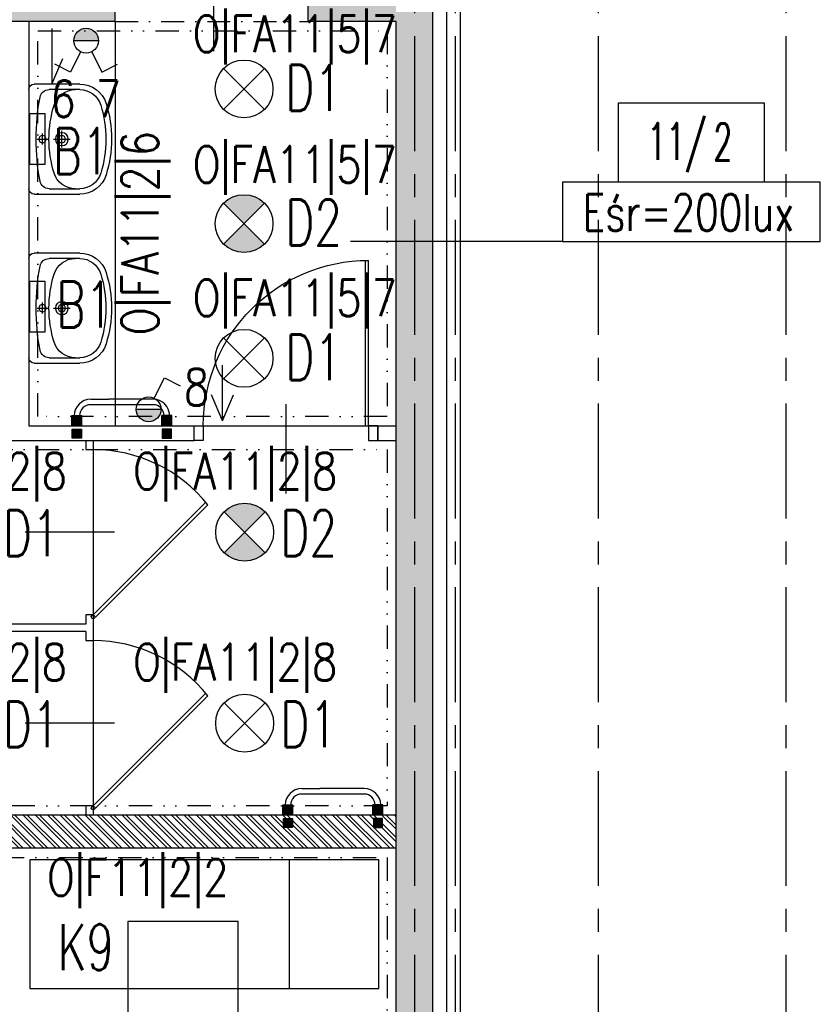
# Model space of a CAD drawing. Extents: x 41755 to 123924, y -112333 to 86187.
# Tile 209 of 256: x 102176 to 102612, y -8206 to -7670. Entities that reach past the tile are written whole.
import ezdxf
from ezdxf.enums import TextEntityAlignment as Align

# ---------------------------------------------------------------- set-up
doc = ezdxf.new("R2010")
doc.units = 0
doc.header["$LTSCALE"] = 50
for name, pattern in [('CENTER', [2, 1.25, -0.25, 0.25, -0.25]), ('DASHDOT', [1, 0.5, -0.25, 0, -0.25]), ('DASHED2', [0.375, 0.25, -0.125]), ('DIVIDE', [31.75, 12.7, -6.35, 0, -6.35, 0, -6.35])]:
    doc.linetypes.add(name, pattern=pattern)
doc.layers.get('0').update_dxf_attribs({"color": 101, "linetype": 'CONTINUOUS'})
for name, color, linetype in [('Drz---drzwi', 5, 'CONTINUOUS'), ('E-90', 6, 'CONTINUOUS'), ('E35', 6, 'CONTINUOUS'), ('Ins-co', 2, 'CONTINUOUS'), ('Ins-went', 141, 'CONTINUOUS'), ('Opis-pom', 6, 'CONTINUOUS'), ('Opis_pom_ramka', 6, 'CONTINUOUS'), ('Os-osie glowne', 1, 'CENTER'), ('Sc-beton', 7, 'CONTINUOUS'), ('Sc-beton-hatch', 86, 'CONTINUOUS'), ('Sc-cegla pustak', 42, 'CONTINUOUS'), ('Sc-cegla pustak-hatch', 8, 'CONTINUOUS'), ('Sc-izolacja term-styropian', 151, 'STYROPIAN-KA'), ('Sc-nadproza kon', 5, 'DASHED2'), ('Sc-silikat', 61, 'CONTINUOUS'), ('Sc-systemowe', 150, 'CONTINUOUS'), ('Suf-widok', 8, 'CONTINUOUS'), ('Wyp-meble', 155, 'CONTINUOUS'), ('Wyp-sanitar', 131, 'CONTINUOUS')]:
    doc.layers.add(name, color=color, linetype=linetype)
doc.styles.add('KA wymiar', font='romans.shx', dxfattribs={"width": 0.6})
doc.styles.add('ROMANS', font='romans', dxfattribs={"width": 0.85})
doc.linetypes.add('BATTING', pattern='A,0.0001,-0.1,[134,ltypeshp.shx,S=0.1,R=0,X=-0.1,Y=0],-0.2,[134,ltypeshp.shx,S=0.1,R=180,X=0.1,Y=0],-0.1', length=0.4001)
doc.linetypes.add('STYROPIAN-KA', pattern='A,0.0001,-0.1,[135,ltypeshp.shx,S=0.1,R=0,X=-0.1,Y=0],0,[135,ltypeshp.shx,S=0.1,R=180,X=0.1,Y=0],-0.1', length=0.2001)

# ---------------------------------------------------------------- blocks, each defined once
blk = doc.blocks.new('umywalka_60x45')
at = {"ltscale": 25}
for p, q in [((-27, 0), (27, 0)), ((-30, -27.72), (-30, -3)), ((0, -4.5), (0, -10.5)), ((30, -3), (30, -27.72)), ((3, -7.5), (-3, -7.5)), ((-27, -27.72), (-27, -11.03)), ((0, -13.5), (0, -22.5)), ((27, -11.03), (27, -27.72)), ((4.5, -18), (-4.5, -18))]:
    blk.add_line(p, q, dxfattribs=at)
for centre, radius in [((0, -7.5), 2), ((0, -18), 3.5), ((0, -18), 2)]:
    blk.add_circle(centre, radius, dxfattribs=at)
for centre, radius, start, end in [((27, -3), 3, 0, 90), ((-27, -3), 3, 90, 180), ((0, -129.43), 125.43, 79.4737, 100.5263), ((-22, -11.03), 5, 100.5263, 180), ((22, -11.03), 5, 0, 79.4737), ((-15, -25.28), 12, 107.3129, 180), ((0, -73.4), 62.4, 72.6871, 107.3129), ((15, -25.28), 12, 0, 72.6871), ((-15, -27.72), 15, 180, 252.6871), ((-15, -27.72), 12, 180, 252.6871), ((15, -27.72), 12, 287.3129, 0), ((15, -27.72), 15, 287.3129, 0), ((0, 20.4), 65.4, 252.6871, 287.3129), ((0, 20.4), 62.4, 252.6871, 287.3129)]:
    blk.add_arc(centre, radius, start, end, dxfattribs=at)
blk = doc.blocks.new('_0630_DRZWI_90')
at = {"ltscale": 7}
for p, q in [((5, 8), (5, 98)), ((6.8, 8), (6.8, 97.98))]:
    blk.add_line(p, q, dxfattribs=at)
at = {"ltscale": 25}
for p, q in [((50, 19.7), (50, -28.9)), ((5, 8), (0, 8)), ((0, 8), (5, 8)), ((0, 0), (0, 8)), ((95, 8), (5, 8)), ((5, 8), (5, 0)), ((95, 8), (95, 0)), ((100, 8), (95, 8)), ((100, 0), (100, 8)), ((5, 0), (0, 0)), ((5, 0), (0, 0)), ((95, 0), (100, 0)), ((95, 0), (100, 0))]:
    blk.add_line(p, q, dxfattribs=at)
at = {"ltscale": 7}
blk.add_arc((5, 8), 90, 0, 90, dxfattribs=at)
blk = doc.blocks.new('_sjhkgjhkfkjhgj')
at = {"ltscale": 7}
for p, q in [((-9.5, 10), (-9.5, 99.98)), ((-7.5, 10), (-7.5, 100)), ((-51.5, 30.88), (-51.5, -26.12))]:
    blk.add_line(p, q, dxfattribs=at)
for points in [[(-97.5, 0), (-105, 0), (-105, 10), (-97.5, 10)], [(0, 0), (-7.5, 0), (-7.5, 10), (0, 10)]]:
    blk.add_lwpolyline(points, close=True, dxfattribs=at)
blk.add_lwpolyline([(-5.5, 10), (-97.5, 10)], dxfattribs=at)
blk.add_arc((-7.5, 10), 90, 90, 180)
blk = doc.blocks.new('_jhgjdfjghsdjgfhjfgjkfghgf')
at = {"ltscale": 25}
for p, q in [((0, 91.14), (0, 1.14)), ((11.7, 46.14), (-36.9, 46.14))]:
    blk.add_line(p, q, dxfattribs=at)
at = {"ltscale": 7}
for p, q in [((0, 1.14), (61.33, 62.47)), ((1.27, -0.13), (62.47, 61.07))]:
    blk.add_line(p, q, dxfattribs=at)
blk.add_circle((0, 0), 1)
blk.add_arc((0.02, 11.25), 79.88, 38.5768, 90.0142, dxfattribs=at)
blk = doc.blocks.new('_opis_pom_metka')
at = {"layer": 'Opis_pom_ramka'}
blk.add_lwpolyline([(-33.13, 0), (32.87, 0), (32.87, -36), (-33.13, -36)], close=True, dxfattribs=at)
at = {"style": 'KA wymiar', "width": 0.6}
blk.add_attdef('KO/', text='', height=16.8, dxfattribs=at).set_placement((3.45, -25.87), align=Align.RIGHT)
blk.add_attdef('NR', (3.8, -26.16), '', height=16.8, dxfattribs=at)
blk = doc.blocks.new('_jdgjdgjhg')
at = {"ltscale": 10}
blk.add_hatch(color=256, dxfattribs=at).paths.add_polyline_path([(-54.2, 4.46), (-48.8, 4.46), (-48.8, 9.86), (-54.2, 9.86)])
h = blk.add_hatch(color=256, dxfattribs=at)
h.paths.add_polyline_path([(0.2, 4.4), (0.2, 9.8), (-5.2, 9.8), (-5.2, 4.4)])
edge = h.paths.add_edge_path(flags=16)
edge.add_line((-4, 9.8), (-1, 9.8))
for points in [[(-49, -2.5), (-54, -2.5), (-54, 2.5), (-49, 2.5)], [(-5, -2.5), (0, -2.5), (0, 2.5), (-5, 2.5)]]:
    blk.add_hatch(color=256).paths.add_polyline_path(points)
for p, q in [((-44, 18.75, 0), (-34.09, 18.75, 0)), ((-10, 18.75, 0), (-34.09, 18.75, 0)), ((-10, 15.75, 0), (-44, 15.75, 0)), ((-54.2, 4.44), (-54.2, 9.84)), ((-54.2, 9.84), (-48.8, 9.84)), ((-53, 9.84), (-50, 9.84)), ((-48.8, 4.44), (-48.8, 9.84)), ((-5.2, 4.44), (-5.2, 9.84)), ((0.2, 9.84), (-5.2, 9.84)), ((-4, 9.84), (-1, 9.84)), ((-1, 9.84), (-4, 9.84)), ((0.2, 4.44), (0.2, 9.84)), ((-54.2, 4.44), (-48.8, 4.44)), ((0.2, 4.44), (-5.2, 4.44)), ((0, 2.5), (-5, 2.5)), ((-5, 2.5), (-5, -2.5)), ((0, -2.5), (0, 2.5)), ((-5, -2.5), (0, -2.5))]:
    blk.add_line(p, q)
blk.add_lwpolyline([(-49, -2.5), (-54, -2.5), (-54, 2.5), (-49, 2.5)], close=True)
for centre, radius, start, end in [((-44, 9.75, 0), 9, 90, 179.4026), ((-10, 9.75, 0), 9, 0.5974, 90), ((-44, 9.75, 0), 6, 90, 179.1039), ((-10, 9.75, 0), 6, 0.8961, 90)]:
    blk.add_arc(centre, radius, start, end)
blk = doc.blocks.new('_STRZAŁKA_WENT')
for q in [(-6.02, -14.01), (0, -30.24), (6.02, -14.01)]:
    blk.add_line((0, 0), q)
blk = doc.blocks.new('_dkjhsjhkfgh')
at = {"layer": 'Ins-went', "ltscale": 2}
blk.add_lwpolyline([(2402.49, 2761.21), (2402.49, 2730.97), (2408.51, 2744.98)], dxfattribs=at)

msp = doc.modelspace()

# ---------------------------------------------------------------- hatches: boundary and pattern name
at = {"layer": 'E35'}
for points in [[(102205.439, -7681.048), (102218.939, -7681.048, 1)], [(102239.467, -7881.745), (102252.967, -7881.745, -1)]]:
    msp.add_hatch(color=256, dxfattribs=at).paths.add_polyline_path(points)
h = msp.add_hatch(color=256, dxfattribs=at)
edge = h.paths.add_edge_path()
edge.add_line((102298.131, -7780.641), (102286.994, -7791.778))
edge.add_ellipse((102298.131, -7780.641), major_axis=(11.137, 11.137), ratio=1, start_angle=180, end_angle=270)
edge.add_line((102309.268, -7791.778), (102298.131, -7780.641))
edge = h.paths.add_edge_path()
edge.add_line((102286.994, -7769.504), (102298.131, -7780.641))
edge.add_line((102298.131, -7780.641), (102309.268, -7769.504))
edge.add_ellipse((102298.131, -7780.641), major_axis=(11.137, 11.137), ratio=1, start_angle=360, end_angle=450)
h = msp.add_hatch(color=256, dxfattribs=at)
edge = h.paths.add_edge_path()
edge.add_line((102298.467, -7948.641), (102287.33, -7959.778))
edge.add_ellipse((102298.467, -7948.641), major_axis=(11.137, 11.137), ratio=1, start_angle=180, end_angle=270)
edge.add_line((102309.604, -7959.778), (102298.467, -7948.641))
edge = h.paths.add_edge_path()
edge.add_line((102287.33, -7937.504), (102298.467, -7948.641))
edge.add_line((102298.467, -7948.641), (102309.604, -7937.504))
edge.add_ellipse((102298.467, -7948.641), major_axis=(11.137, 11.137), ratio=1, start_angle=360, end_angle=450)
at = {"layer": 'Sc-beton-hatch'}
h = msp.add_hatch(dxfattribs=at)
h.set_pattern_fill('ANSI33', color=256, style=0)
h.set_pattern_definition([(45, (48983.4185, 565.478), (-4.49012806, 4.49012806), []), (45, (48987.9087, 565.478), (-4.49012806, 4.49012806), [3.175, -1.5875])])
h.paths.add_polyline_path([(102400.966, -5400.641), (102380.966, -5400.641), (102380.966, -5500.641), (102330.966, -5500.641), (102330.966, -5520.641), (102380.966, -5520.641), (102380.966, -5973.641), (102400.966, -5973.641)])
h.paths.add_polyline_path([(101710.966, -5330.585), (101710.966, -5560.641), (101730.966, -5560.641), (101730.966, -5520.641), (101770.966, -5520.641), (101770.966, -5500.641), (101730.966, -5500.641), (101730.966, -5327.797, 0.0068353), (101990.084, -5287.78), (101987.07, -5268.006, -0.0084051), (101668.963, -5316.121), (101671.621, -5335.944, 0.0010351)])
h.paths.add_polyline_path([(101738.466, -5895.641), (101703.466, -5895.641), (101703.466, -5930.641), (101738.466, -5930.641)])
h.paths.add_polyline_path([(101695.966, -6277.641), (101730.966, -6277.641), (101730.966, -6242.641), (101695.966, -6242.641)])
h.paths.add_polyline_path([(102400.966, -6108.641), (102380.966, -6108.641), (102380.966, -6330.641), (102400.966, -6330.641)])
h.paths.add_polyline_path([(100985.966, -5895.641), (100950.966, -5895.641), (100950.966, -5930.641), (100985.966, -5930.641)], flags=17)
h.paths.add_polyline_path([(100765.966, -5910.641), (100765.966, -5413.927, 0.0063955), (101010.966, -5401.354), (101009.686, -5381.395, -0.0079596), (100705.366, -5396.058), (100706.01, -5416.048, 0.0010422), (100745.966, -5414.677), (100745.966, -6082.641), (100765.966, -6082.641), (100765.966, -5930.641), (100798.966, -5930.641), (100798.966, -5930.637), (100798.966, -5910.641)])
h.paths.add_polyline_path([(100310.966, -6262.641), (100410.966, -6262.641), (100410.966, -6460.641), (100430.966, -6460.641), (100430.966, -6262.641), (100765.966, -6262.641), (100765.966, -6237.641), (100745.966, -6237.641), (100745.966, -6242.641), (100330.966, -6242.641), (100330.966, -5420.801, 0.0010428), (100370.966, -5420.993), (100371.02, -5400.99, -0.0015651), (100310.966, -5400.641)])
h.paths.add_polyline_path([(100970.966, -6242.641), (100950.966, -6242.641), (100950.966, -6900.641), (100927.966, -6900.641), (100927.966, -6920.641), (100950.966, -6920.641), (100950.966, -7503.141), (100970.966, -7503.141), (100970.966, -6920.641), (101261.966, -6920.641), (101261.966, -7235.641), (101281.966, -7235.641), (101334.966, -7235.641), (101334.966, -7215.641), (101281.966, -7215.641), (101281.966, -6900.641), (100970.966, -6900.641)])
h.paths.add_polyline_path([(100410.966, -6710.641), (100430.966, -6710.641), (100430.966, -6610.641), (100410.966, -6610.641)])
h.paths.add_polyline_path([(100410.966, -6960.641), (100430.966, -6960.641), (100430.966, -6920.641), (100470.966, -6920.641), (100470.966, -6900.641), (100430.966, -6900.641), (100430.966, -6860.641), (100410.966, -6860.641)])
h.paths.add_polyline_path([(100790.966, -6920.641), (100790.966, -6900.641), (100725.966, -6900.641), (100725.966, -6920.641)])
h.paths.add_polyline_path([(101334.966, -6920.641), (101334.966, -6900.641), (101281.966, -6900.641), (101281.966, -6920.641)], flags=17)
h.paths.add_polyline_path([(101556.966, -6920.641), (101556.966, -6900.641), (101468.966, -6900.641), (101468.966, -6920.641)])
h.paths.add_polyline_path([(101710.966, -6900.641), (101690.966, -6900.641), (101690.966, -6920.641), (101710.966, -6920.641)])
h.paths.add_polyline_path([(101730.966, -6900.641), (101710.966, -6900.641), (101710.966, -6920.641), (101710.966, -7215.641), (101690.966, -7215.641), (101690.966, -7235.641), (101730.966, -7235.641)])
h.paths.add_polyline_path([(101488.966, -7215.641), (101468.966, -7215.641), (101468.966, -7235.641), (101556.966, -7235.641), (101556.966, -7215.641), (101503.966, -7215.641), (101503.966, -6920.641), (101488.966, -6920.641)])
h.paths.add_polyline_path([(102400.966, -6750.641), (102380.966, -6750.641), (102380.966, -7100.641), (102400.966, -7100.641)])
h.paths.add_polyline_path([(102400.966, -7200.641), (102380.966, -7200.641), (102380.966, -7465.641), (102400.966, -7465.641)])
h.paths.add_polyline_path([(102380.966, -7650.641), (102332.966, -7650.641), (102332.966, -7670.641), (102380.966, -7670.641), (102380.966, -8275.641), (102400.966, -8275.641), (102400.966, -7615.641), (102380.966, -7615.641)])
h.paths.add_polyline_path([(102133.966, -7650.641), (102133.966, -7670.641), (102227.966, -7670.641), (102227.966, -7650.641)])
h.paths.add_polyline_path([(101905.966, -7650.641), (101905.966, -7670.641), (102008.966, -7670.641), (102008.966, -7650.641)])
h.paths.add_polyline_path([(101710.966, -7670.641), (101710.966, -8400.641), (101685.966, -8400.641), (101685.966, -8420.641), (101730.966, -8420.641), (101730.966, -7670.641), (101770.966, -7670.641), (101770.966, -7650.641), (101227.466, -7650.641), (101227.466, -7670.641)])
h.paths.add_polyline_path([(100950.966, -7650.641), (100430.966, -7650.641), (100430.966, -7590.641), (100410.966, -7590.641), (100410.966, -7670.641), (100745.966, -7670.641), (101092.466, -7670.641), (101092.466, -7650.641), (100970.966, -7650.641), (100970.966, -7603.141), (100950.966, -7603.141)])
h.paths.add_polyline_path([(100410.966, -7440.641), (100430.966, -7440.641), (100430.966, -7397.641), (100410.966, -7397.641)])
h.paths.add_polyline_path([(100430.966, -7110.641), (100410.966, -7110.641), (100410.966, -7307.641), (100430.966, -7307.641)])
h.paths.add_polyline_path([(100745.966, -8420.641), (100765.966, -8420.641), (100765.966, -8400.641), (100410.966, -8400.641), (100410.966, -8420.641)])
h.paths.add_polyline_path([(100765.966, -8420.641), (100785.966, -8420.641), (100785.966, -8400.641), (100765.966, -8400.641)])
h.paths.add_polyline_path([(100785.966, -8400.641), (100785.966, -8420.641), (101097.466, -8420.641), (101097.466, -8400.641)])
h.paths.add_polyline_path([(101322.966, -8420.641), (101322.966, -8400.641), (101227.466, -8400.641), (101227.466, -8420.641)], flags=17)
h.paths.add_polyline_path([(101432.966, -8400.641), (101432.966, -8420.641), (101575.966, -8420.641), (101575.966, -8400.641)])
h.paths.add_polyline_path([(101950.966, -8400.641), (101950.966, -8420.641), (102028.966, -8420.641), (102028.966, -8400.641)])
h.paths.add_polyline_path([(102138.966, -8400.641), (102138.966, -8420.641), (102380.966, -8420.641), (102380.966, -8445.641), (102400.966, -8445.641), (102400.966, -8375.641), (102380.966, -8375.641), (102380.966, -8400.641)])
h.paths.add_polyline_path([(102380.966, -8568.641), (102345.966, -8568.641), (102345.966, -8875.141), (102365.966, -8875.141), (102365.966, -8588.641), (102400.966, -8588.641), (102400.966, -8545.641), (102380.966, -8545.641)])
h.paths.add_polyline_path([(102365.966, -8995.141), (102345.966, -8995.141), (102345.966, -9050.641), (101950.966, -9050.641), (101950.966, -9075.641), (102345.966, -9075.641), (102345.966, -9105.641), (102365.966, -9105.641), (102365.966, -9075.641)])
h.paths.add_polyline_path([(102400.966, -9290.641), (102365.966, -9290.641), (102365.966, -9255.641), (102345.966, -9255.641), (102345.966, -9310.641), (102380.966, -9310.641), (102380.966, -9718.141), (102380.966, -9900.641), (101730.966, -9900.641), (101730.966, -9855.641), (101710.966, -9855.641), (101710.966, -9920.641), (102380.966, -9920.641), (102380.966, -10349.912), (102380.966, -10410.641), (102400.966, -10410.641), (102400.966, -10010.641), (102400.966, -9838.141)])
h.paths.add_polyline_path([(101730.966, -9529.641), (101710.966, -9529.641), (101710.966, -9725.641), (101730.966, -9725.641)], flags=17)
h.paths.add_polyline_path([(101710.966, -9419.641), (101730.966, -9419.641), (101730.966, -8640.641), (101710.966, -8640.641), (101710.966, -9050.641), (101414.966, -9050.641), (101414.966, -9075.641), (101710.966, -9075.641)])
h.paths.add_polyline_path([(101263.966, -9050.641), (101263.966, -9075.641), (101304.966, -9075.641), (101304.966, -9050.641)])
h.paths.add_polyline_path([(101041.966, -9075.641), (101041.966, -9050.641), (100925.966, -9050.641), (100925.966, -9075.641)])
h.paths.add_polyline_path([(100825.966, -9075.641), (100825.966, -9050.641), (100530.966, -9050.641), (100530.966, -9035.641), (100510.966, -9035.641), (100510.966, -9050.641), (100270.966, -9050.641), (100270.966, -9075.641), (100510.966, -9075.641), (100510.966, -9471.141), (100530.966, -9471.141), (100530.966, -9075.641)])
h.paths.add_polyline_path([(100530.966, -8906.641), (100510.966, -8906.641), (100510.966, -8938.641), (100530.966, -8938.641)])
h.paths.add_polyline_path([(100220.966, -9075.641), (100220.966, -9050.641), (100170.966, -9050.641), (100170.966, -9075.641)])
h.paths.add_polyline_path([(100120.966, -9075.641), (100120.966, -9050.641), (100070.966, -9050.641), (100070.966, -9075.641)])
h.paths.add_polyline_path([(100020.966, -9075.641), (100020.966, -9050.641), (99970.966, -9050.641), (99970.966, -9075.641)])
h.paths.add_polyline_path([(99920.966, -9075.641), (99920.966, -9050.641), (99880.966, -9050.641), (99880.966, -9957.641), (99980.966, -9957.641), (99980.966, -9972.641), (100000.966, -9972.641), (100000.966, -9937.641), (99900.966, -9937.641), (99900.966, -9075.641)])
h.paths.add_polyline_path([(101041.966, -9396.641), (101041.966, -9378.641), (100927.966, -9378.641), (100927.966, -9396.641)])
h.paths.add_polyline_path([(100510.966, -9725.641), (100530.966, -9725.641), (100530.966, -9571.141), (100510.966, -9571.141)])
h.paths.add_polyline_path([(100000.966, -10090.641), (100000.966, -10072.641), (99980.966, -10072.641), (99980.966, -10090.641), (99780.966, -10090.641), (99780.966, -10445.641), (100510.966, -10445.641), (100510.966, -10485.641), (100530.966, -10485.641), (100530.966, -10445.641), (100580.966, -10445.641), (100580.966, -10425.641), (100530.966, -10425.641), (100530.966, -10270.641), (100510.966, -10270.641), (100510.966, -10425.641), (99800.966, -10425.641), (99800.966, -10110.641), (100510.966, -10110.641), (100510.966, -10120.641), (100530.966, -10120.641), (100530.966, -9855.641), (100510.966, -9855.641), (100510.966, -10090.641)])
h.paths.add_polyline_path([(100970.966, -9920.641), (101087.466, -9920.641), (101087.466, -9900.641), (100750.966, -9900.641), (100750.966, -9920.641), (100950.966, -9920.641), (100950.966, -10425.641), (100730.966, -10425.641), (100730.966, -10445.641), (100790.966, -10445.641), (100790.966, -10485.641), (100810.966, -10485.641), (100810.966, -10445.641), (101070.966, -10445.641), (101070.966, -10425.641), (100970.966, -10425.641)])
h.paths.add_polyline_path([(101197.466, -9900.641), (101197.466, -9920.641), (101261.966, -9920.641), (101261.966, -10425.641), (101220.966, -10425.641), (101220.966, -10445.641), (101802.966, -10445.641), (101802.966, -10425.641), (101281.966, -10425.641), (101281.966, -9900.641)])
h.paths.add_polyline_path([(102365.966, -10445.641), (102365.966, -10425.641), (102320.966, -10425.641), (102320.966, -10445.641)])
h.paths.add_polyline_path([(102383.466, -10428.141), (102365.966, -10445.641), (102400.966, -10445.641)])
h.paths.add_polyline_path([(102365.966, -10410.641), (102365.966, -10445.641), (102383.466, -10428.141)])
h.paths.add_polyline_path([(102365.966, -10410.641), (102383.466, -10428.141), (102400.966, -10410.641)])
h.paths.add_polyline_path([(102400.966, -10410.641), (102383.466, -10428.141), (102400.966, -10445.641)])
at = {"layer": 'Sc-cegla pustak-hatch'}
h = msp.add_hatch(dxfattribs=at)
h.set_pattern_fill('ANSI32', color=256, scale=0.5, angle=90, style=0)
h.set_pattern_definition([(135, (48983.4185, 565.478), (-3.36759605, -3.36759605), []), (135, (48983.4185, 567.723), (-3.36759605, -3.36759605), [])])
h.paths.add_polyline_path([(101775.966, -6918.641), (101775.966, -6900.641), (101730.966, -6900.641), (101730.966, -6918.641)])
h.paths.add_polyline_path([(101950.966, -6918.641), (101950.966, -7430.641), (101968.966, -7430.641), (101968.966, -7403.641), (102042.966, -7403.641), (102050.966, -7403.641), (102050.966, -7411.641), (102042.966, -7411.641), (102042.966, -7430.641), (102068.766, -7430.641), (102068.766, -7412.641), (102060.966, -7412.641), (102060.966, -7385.641), (101968.966, -7385.641), (101968.966, -7036.641), (102033.966, -7036.641), (102033.966, -7018.641), (101968.966, -7018.641), (101968.966, -6900.641), (101905.966, -6900.641), (101905.966, -6918.641)])
h.paths.add_polyline_path([(102133.966, -7018.641), (102133.966, -7036.641), (102380.966, -7036.641), (102380.966, -7018.641)])
h.paths.add_polyline_path([(102380.966, -7430.641), (102380.966, -7412.641), (102168.766, -7412.641), (102168.766, -7430.641)])
h.paths.add_polyline_path([(101950.966, -7898.641), (101968.966, -7898.641), (101968.966, -7670.641), (101950.966, -7670.641)])
h.paths.add_polyline_path([(101078.966, -7412.641), (101078.966, -7144.641), (101060.966, -7144.641), (101060.966, -7430.641), (101261.966, -7430.641), (101261.966, -7473.141), (101279.966, -7473.141), (101279.966, -7402.641), (101261.966, -7402.641), (101261.966, -7412.641)])
h.paths.add_polyline_path([(101279.966, -7235.641), (101261.966, -7235.641), (101261.966, -7302.641), (101279.966, -7302.641)])
h.paths.add_polyline_path([(100885.966, -7412.641), (100885.966, -7430.641), (100950.966, -7430.641), (100950.966, -7412.641)])
h.paths.add_polyline_path([(100785.966, -7430.641), (100785.966, -7412.641), (100727.966, -7412.641), (100727.966, -7430.641)])
h.paths.add_polyline_path([(100637.966, -7430.641), (100637.966, -7412.641), (100430.966, -7412.641), (100430.966, -7430.641)])
h.paths.add_polyline_path([(100410.966, -7790.641), (100428.966, -7790.641), (100428.966, -7670.641), (100410.966, -7670.641)])
h.paths.add_polyline_path([(100410.966, -8005.641), (100428.966, -8005.641), (100428.966, -8000.641), (101023.966, -8000.641), (101023.966, -8064.641), (101041.966, -8064.641), (101041.966, -7926.641), (101023.966, -7926.641), (101023.966, -7982.641), (100765.966, -7982.641), (100765.966, -7900.641), (100747.966, -7900.641), (100747.966, -7982.641), (100428.966, -7982.641), (100428.966, -7940.641), (100410.966, -7940.641)])
h.paths.add_polyline_path([(100765.966, -7670.641), (100747.966, -7670.641), (100747.966, -7800.641), (100765.966, -7800.641)])
h.paths.add_polyline_path([(101041.966, -7670.641), (101023.966, -7670.641), (101023.966, -7826.641), (101041.966, -7826.641)])
h.paths.add_polyline_path([(101279.966, -7603.141), (101261.966, -7603.141), (101261.966, -7650.641), (101279.966, -7650.641)])
h.paths.add_polyline_path([(101279.966, -7670.641), (101261.966, -7670.641), (101261.966, -8400.641), (101279.966, -8400.641), (101279.966, -8004.641), (101575.966, -8004.641), (101575.966, -7986.641), (101279.966, -7986.641)])
h.paths.add_polyline_path([(101041.966, -8164.641), (101023.966, -8164.641), (101023.966, -8400.641), (101041.966, -8400.641)])
h.paths.add_polyline_path([(100428.966, -8155.641), (100410.966, -8155.641), (100410.966, -8220.641), (100428.966, -8220.641)])
h.paths.add_polyline_path([(100410.966, -8400.641), (100428.966, -8400.641), (100428.966, -8370.641), (100410.966, -8370.641)])
h.paths.add_polyline_path([(100428.966, -8435.641), (100428.966, -8420.641), (100410.966, -8420.641), (100410.966, -8435.641)])
h.paths.add_polyline_path([(100410.966, -8650.641), (100428.966, -8650.641), (100428.966, -8585.641), (100410.966, -8585.641)])
h.paths.add_polyline_path([(100410.966, -8924.641), (100510.966, -8924.641), (100510.966, -8906.641), (100428.966, -8906.641), (100428.966, -8800.641), (100410.966, -8800.641)])
h.paths.add_polyline_path([(100747.966, -8740.641), (100765.966, -8740.641), (100765.966, -8432.641), (100747.966, -8432.641)])
h.paths.add_polyline_path([(101023.966, -9050.641), (101041.966, -9050.641), (101041.966, -8895.641), (101023.966, -8895.641)])
h.paths.add_polyline_path([(101023.966, -8795.641), (101041.966, -8795.641), (101041.966, -8420.641), (101023.966, -8420.641)])
h.paths.add_polyline_path([(101710.966, -8004.641), (101710.966, -7986.641), (101685.966, -7986.641), (101685.966, -8004.641)])
h.paths.add_polyline_path([(101977.966, -8028.641), (101977.966, -8102.641), (101950.966, -8102.641), (101950.966, -8400.641), (101968.966, -8400.641), (101968.966, -8120.641), (102380.966, -8120.641), (102380.966, -8102.641), (101995.966, -8102.641), (101995.966, -8010.641), (101968.966, -8010.641), (101968.966, -7988.641), (101950.966, -7988.641), (101950.966, -8028.641)])
h.paths.add_polyline_path([(101968.966, -8658.641), (101968.966, -8420.641), (101950.966, -8420.641), (101950.966, -8640.641), (101905.966, -8640.641), (101905.966, -8658.641)])
h.paths.add_polyline_path([(101950.966, -8778.641), (101950.966, -8796.641), (102345.966, -8796.641), (102345.966, -8778.641)])
h.paths.add_polyline_path([(101657.966, -8640.641), (101657.966, -8658.641), (101695.966, -8658.641), (101710.966, -8658.641), (101710.966, -8640.641)])
h.paths.add_polyline_path([(101775.966, -8658.641), (101775.966, -8640.641), (101730.966, -8640.641), (101730.966, -8658.641)])
h.paths.add_polyline_path([(101547.966, -8658.641), (101547.966, -8640.641), (101465.966, -8640.641), (101465.966, -8595.641), (101447.966, -8595.641), (101447.966, -8640.641), (101432.966, -8640.641), (101432.966, -8658.641)])
h.paths.add_polyline_path([(101465.966, -8420.641), (101447.966, -8420.641), (101447.966, -8465.641), (101465.966, -8465.641)])
h.paths.add_polyline_path([(101263.966, -8640.641), (101263.966, -9050.641), (101281.966, -9050.641), (101281.966, -8658.641), (101322.966, -8658.641), (101322.966, -8640.641)])
h.paths.add_polyline_path([(100530.966, -9378.641), (100530.966, -9396.641), (100747.966, -9396.641), (100747.966, -9662.641), (100530.966, -9662.641), (100530.966, -9680.641), (101041.966, -9680.641), (101041.966, -9586.141), (101023.966, -9586.141), (101023.966, -9662.641), (100765.966, -9662.641), (100765.966, -9396.641), (100927.966, -9396.641), (100927.966, -9378.641)])
h.paths.add_polyline_path([(101041.966, -9396.641), (101023.966, -9396.641), (101023.966, -9486.141), (101041.966, -9486.141)], flags=17)
h.paths.add_polyline_path([(101041.966, -9075.641), (101023.966, -9075.641), (101023.966, -9378.641), (101041.966, -9378.641)])
h.paths.add_polyline_path([(101664.077, -9409.641), (101664.077, -9391.641), (101281.966, -9391.641), (101281.966, -9075.641), (101263.966, -9075.641), (101263.966, -9725.641), (101281.966, -9725.641), (101281.966, -9680.641), (101710.966, -9680.641), (101710.966, -9662.641), (101281.966, -9662.641), (101281.966, -9409.641)])
h.paths.add_polyline_path([(102345.966, -9310.641), (102345.966, -9292.641), (101950.966, -9292.641), (101950.966, -9310.641)])
h.paths.add_polyline_path([(101950.966, -9552.641), (101968.966, -9552.641), (101968.966, -9542.641), (102380.966, -9542.641), (102380.966, -9524.641), (101968.966, -9524.641), (101968.966, -9418.641), (101950.966, -9418.641)])
h.paths.add_polyline_path([(101968.966, -9672.641), (101968.966, -9662.641), (101950.966, -9662.641), (101950.966, -9790.641), (101968.966, -9790.641), (101968.966, -9690.641), (102118.966, -9690.641), (102118.966, -9900.641), (102136.966, -9900.641), (102136.966, -9672.641)])
h.paths.add_polyline_path([(101950.966, -9890.641), (101950.966, -9900.641), (101968.966, -9900.641), (101968.966, -9890.641)])
h.paths.add_polyline_path([(101263.966, -9900.641), (101281.966, -9900.641), (101281.966, -9855.641), (101263.966, -9855.641)])
h.paths.add_polyline_path([(100768.966, -10090.641), (100768.966, -10030.641), (100750.966, -10030.641), (100750.966, -10120.641), (100768.966, -10120.641), (100768.966, -10108.641), (100950.966, -10108.641), (100950.966, -10090.641)])
h.paths.add_polyline_path([(100768.966, -10220.641), (100750.966, -10220.641), (100750.966, -10425.641), (100768.966, -10425.641)])
h.paths.add_polyline_path([(100768.966, -9930.641), (100768.966, -9920.641), (100750.966, -9920.641), (100750.966, -9930.641)])

# ---------------------------------------------------------------- linework, layer by layer
at = {"layer": 'E35'}
for p, q in [((102218.939, -7681.048), (102205.439, -7681.048)), ((102209.167, -7687.084), (102203.641, -7698.12)), ((102215.212, -7687.084), (102220.737, -7698.12)), ((102203.641, -7698.12), (102195.106, -7693.846)), ((102220.737, -7698.12), (102229.273, -7693.846)), ((102309.268, -7718.445), (102286.994, -7696.171)), ((102309.268, -7696.171), (102286.994, -7718.445)), ((102309.268, -7791.778), (102286.994, -7769.504)), ((102309.268, -7769.504), (102286.994, -7791.778)), ((102471.473, -7790.362), (102356.159, -7790.362)), ((102309.268, -7865.112), (102286.994, -7842.838)), ((102309.268, -7842.838), (102286.994, -7865.112)), ((102249.239, -7875.709), (102254.765, -7864.673)), ((102254.765, -7864.673), (102263.3, -7868.947)), ((102252.967, -7881.745), (102239.467, -7881.745)), ((102287.33, -7959.778), (102309.604, -7937.504)), ((102287.33, -7937.504), (102309.604, -7959.778)), ((102287.33, -8063.778), (102309.604, -8041.504)), ((102287.33, -8041.504), (102309.604, -8063.778))]:
    msp.add_line(p, q, dxfattribs=at)
for points in [[(102181.466, -7720.759), (102189.741, -7720.759), (102189.741, -7748.457), (102181.466, -7748.457)], [(102181.466, -7812.043), (102189.741, -7812.043), (102189.741, -7839.741), (102181.466, -7839.741)]]:
    msp.add_lwpolyline(points, close=True, dxfattribs=at)
at = {"layer": 'E35', "linetype": 'Continuous', "ltscale": 0.3}
for points in [[(102471.473, -7790.362), (102611.806, -7790.362), (102611.806, -7758.083), (102471.473, -7758.083)], [(102234.966, -8220.641), (102294.966, -8220.641), (102294.966, -8160.641), (102234.966, -8160.641)]]:
    msp.add_lwpolyline(points, close=True, dxfattribs=at)
at = {"layer": 'E35'}
for centre, radius in [((102212.189, -7681.048), 6.75), ((102298.131, -7707.308), 15.75), ((102298.131, -7780.641), 15.75), ((102298.131, -7853.975), 15.75), ((102246.217, -7881.745), 6.75), ((102298.467, -7948.641), 15.75), ((102298.467, -8052.641), 15.75)]:
    msp.add_circle(centre, radius, dxfattribs=at)
at = {"layer": 'Os-osie glowne'}
for points in [[(102390.966, -4978.641), (102390.966, -10955.641)], [(102412.966, -4978.641), (102412.966, -10955.641)], [(102490.966, -4978.641), (102490.966, -10955.641)], [(102592.966, -4978.641), (102592.966, -10955.641)]]:
    msp.add_lwpolyline(points, dxfattribs=at)
at = {"layer": 'Sc-beton'}
for points in [[(102400.966, -8275.641), (102400.966, -7615.641)], [(102227.966, -7670.641), (102227.966, -7650.641)], [(102332.966, -7670.641), (102332.966, -7650.641)], [(102227.966, -7670.641), (102133.966, -7670.641)], [(102380.966, -7670.641), (102332.966, -7670.641)], [(102380.966, -8275.641), (102380.966, -7670.641)]]:
    msp.add_lwpolyline(points, dxfattribs=at)
at = {"layer": 'Sc-cegla pustak'}
for points in [[(102380.966, -8102.641), (101995.966, -8102.641)], [(102380.966, -8120.641), (101968.966, -8120.641)]]:
    msp.add_lwpolyline(points, dxfattribs=at)
at = {"layer": 'Sc-izolacja term-styropian', "linetype": 'BATTING', "ltscale": 0.35}
msp.add_lwpolyline([(102408.466, -8278.141), (102408.466, -7613.141)], dxfattribs=at)
at = {"layer": 'Sc-izolacja term-styropian', "linetype": 'ByBlock'}
msp.add_lwpolyline([(102415.966, -8278.141), (102415.966, -7613.141)], dxfattribs=at)
at = {"layer": 'Sc-nadproza kon', "linetype": 'DASHDOT', "ltscale": 0.5}
msp.add_lwpolyline([(102227.966, -7670.641), (102332.966, -7670.641)], dxfattribs=at)
at = {"layer": 'Sc-silikat'}
for points in [[(102180.966, -7670.641), (102180.966, -7890.641)], [(102180.966, -7890.641), (102270.966, -7890.641)], [(102270.966, -7898.641), (102270.966, -7890.641)], [(102370.966, -7890.641), (102370.966, -7898.641)], [(102370.966, -7890.641), (102380.966, -7890.641)], [(102061.966, -7898.641), (102270.966, -7898.641)], [(102370.966, -7898.641), (102380.966, -7898.641)]]:
    msp.add_lwpolyline(points, dxfattribs=at)
at = {"layer": 'Sc-systemowe'}
for points in [[(102211.966, -7898.641), (102211.966, -7903.641)], [(102215.966, -7898.641), (102215.966, -7903.641)], [(102211.966, -7903.641), (102215.966, -7903.641)], [(102211.966, -7993.641), (102211.966, -7998.641)], [(102215.966, -7993.641), (102211.966, -7993.641)], [(102215.966, -7993.641), (102215.966, -8007.641)], [(102211.966, -7998.641), (102083.966, -7998.641)], [(102211.966, -8002.641), (102083.966, -8002.641)], [(102211.966, -8002.641), (102211.966, -8007.641)], [(102211.966, -8007.641), (102215.966, -8007.641)], [(102211.966, -8097.641), (102211.966, -8102.641)], [(102215.966, -8097.641), (102211.966, -8097.641)], [(102215.966, -8097.641), (102215.966, -8102.641)]]:
    msp.add_lwpolyline(points, dxfattribs=at)
at = {"layer": 'Suf-widok', "linetype": 'DIVIDE', "ltscale": 0.02}
for points in [[(102185.966, -7675.641), (102375.966, -7675.641), (102375.966, -7885.641), (102185.966, -7885.641)], [(102088.966, -7903.641), (102375.966, -7903.641), (102375.966, -8097.641), (102088.966, -8097.641)], [(101973.966, -8125.641), (102375.966, -8125.641), (102375.966, -8395.641), (101973.966, -8395.641)]]:
    msp.add_lwpolyline(points, close=True, dxfattribs=at)
at = {"layer": 'Wyp-meble', "ltscale": 0.3}
msp.add_line((102322.905, -8197.055), (102322.905, -8127.055), dxfattribs=at)
msp.add_lwpolyline([(102371.457, -8127.055), (102181.457, -8127.055), (102181.457, -8197.055), (102371.457, -8197.055)], close=True, dxfattribs=at)
at = {"layer": 'Wyp-sanitar'}
msp.add_lwpolyline([(102227.966, -7670.641), (102227.966, -7890.641)], dxfattribs=at)

# ---------------------------------------------------------------- block references
msp.add_blockref('_dkjhsjhkfgh', (99790.966, -10435.641))
at = {"layer": 'Drz---drzwi'}
for name, p in [('_sjhkgjhkfkjhgj', (102332.966, -7660.641)), ('_jhgjdfjghsdjgfhjfgjkfghgf', (102215.966, -7994.78)), ('_jhgjdfjghsdjgfhjfgjkfghgf', (102215.966, -8098.78))]:
    msp.add_blockref(name, p, dxfattribs=at)
at = {"layer": 'Drz---drzwi', "xscale": -1}
msp.add_blockref('_0630_DRZWI_90', (102370.966, -7898.641), dxfattribs=at)
at = {"layer": 'Ins-co'}
for p in [(102258.655, -7895, 0), (102373.525, -8106.945, 0)]:
    msp.add_blockref('_jdgjdgjhg', p, dxfattribs=at)
at = {"layer": 'Ins-went', "xscale": -1, "rotation": 180}
msp.add_blockref('_STRZAŁKA_WENT', (102286.392, -7887.934), dxfattribs=at)
at = {"layer": 'Opis-pom'}
ref = msp.add_blockref('_opis_pom_metka', (102541.793, -7714.883), dxfattribs=dict(at, xscale=1.2, yscale=1.2, zscale=1.2))
ref.add_attrib('KO/', '11/', dxfattribs={"layer": '0', "height": 20.16, "style": 'KA wymiar', "width": 0.6}).set_placement((102549.723, -7745.925), align=Align.RIGHT)
ref.add_attrib('NR', '2', (102553.581, -7746.281), dxfattribs={"layer": '0', "height": 20.16, "style": 'KA wymiar', "width": 0.6})
at = {"layer": 'Wyp-sanitar', "xscale": -1, "rotation": 89.99999999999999}
for p in [(102180.966, -7734.641), (102180.966, -7826.641)]:
    msp.add_blockref('umywalka_60x45', p, dxfattribs=at)

# ---------------------------------------------------------------- texts
at = {"layer": 'E-90', "style": 'ROMANS'}
for s, rotation, width, p in [('O|FA11|5|7', 0, 0.8, (102325.757, -7678.676)), ('6', 360, 0.8, (102199.618, -7712.678)), ('7', 360, 0.8, (102224.298, -7712.678)), ('O|FA11|2|6', 90, 0.8, (102242.918, -7785.805)), ('O|FA11|5|7', 0, 0.8, (102325.757, -7749.808)), ('Eśr=200lux', 360, 0.75, (102540.129, -7774.515)), ('O|FA11|5|7', 0, 0.8, (102325.757, -7822.532)), ('8', 0, 0.8, (102272.264, -7869.726)), ('O|FA11|2|8', 0, 0.8, (102146.226, -7916.764)), ('O|FA11|2|8', 0, 0.8, (102293.273, -7916.764)), ('O|FA11|2|8', 0, 0.8, (102146.226, -8020.764)), ('O|FA11|2|8', 0, 0.8, (102293.273, -8020.764)), ('O|F11|2|2', 0, 0.8, (102240.276, -8138.001))]:
    msp.add_text(s, height=20, rotation=rotation, dxfattribs=dict(at, width=width)).set_placement(p, align=Align.MIDDLE)
at = {"layer": 'E35', "style": 'ROMANS', "width": 0.7}
for s, p in [('D1', (102336.025, -7706.74)), ('B1', (102209.457, -7741.136)), ('D2', (102336.025, -7780.074)), ('B1', (102211.364, -7824.69)), ('D1', (102336.025, -7853.407)), ('D2', (102333.337, -7949.209)), ('D1', (102182.329, -7949.209)), ('D1', (102182.329, -8053.209)), ('D1', (102333.337, -8053.209))]:
    msp.add_text(s, height=25, dxfattribs=at).set_placement(p, align=Align.MIDDLE)
msp.add_text('K9', height=25, rotation=360, dxfattribs=at).set_placement((102212.041, -8174.528), align=Align.MIDDLE)

doc.saveas('drawing.dxf')
